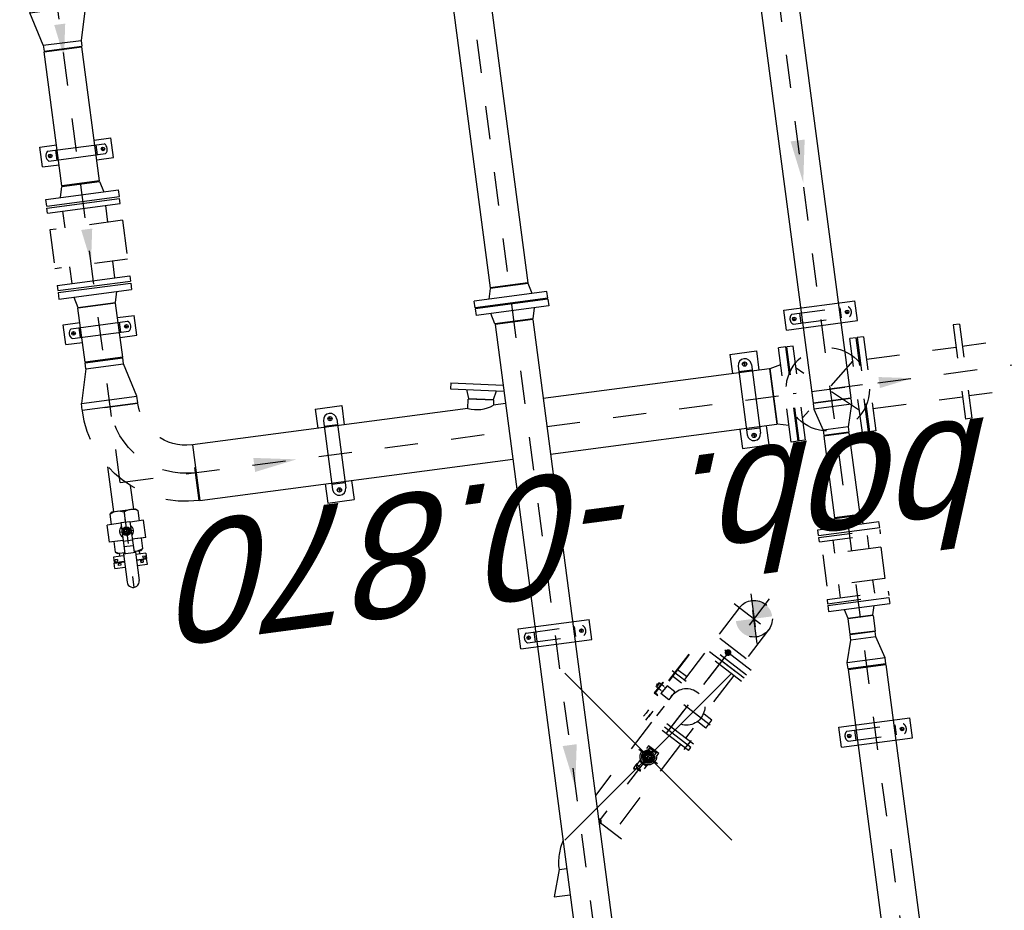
# Model space of a CAD drawing. Header units: metres. Extents: x 118052 to 118564, y 454784 to 455719.
# Tile 56 of 160: x 118252.69 to 118255.64, y 455253.77 to 455256.43. Entities that reach past the tile are written whole.
import ezdxf

# ---------------------------------------------------------------- set-up
doc = ezdxf.new("R2010")
doc.units = ezdxf.units.M
doc.header["$LTSCALE"] = 0.5
doc.header["$PDMODE"] = 3
doc.header["$PDSIZE"] = 0.25
for name, pattern in [('CENTER', [2, 1.25, -0.25, 0.25, -0.25]), ('HIDDEN', [0.375, 0.25, -0.125]), ('HIDDEN2', [4.7625, 3.175, -1.5875])]:
    doc.linetypes.add(name, pattern=pattern)
for name, color, linetype in [('0H', 6, 'CENTER'), ('0Hid', 6, 'HIDDEN'), ('0Hu1', 6, 'Continuous'), ('0Symbol', 6, 'Continuous'), ('C-035', 6, 'Continuous'), ('Koningsstal VIEUWPORT', 254, 'Continuous'), ('LBH-COLASIT', 6, 'HIDDEN2'), ('ME_N_D_EB00----hollandia~-_-----', 135, 'Continuous'), ('ZU_N_-_AL999---LL_pvc250_zgr34__18_^200~N_-----', 7, 'Continuous')]:
    doc.layers.add(name, color=color, linetype=linetype)
doc.styles.add('tcb_isocp', font='tcb_isocp.shx')

# ---------------------------------------------------------------- blocks, each defined once
blk = doc.blocks.new('Vof100')
for p, q in [((-57.15, 0), (57.15, 0)), ((57.15, 0), (65.5, -32)), ((-65.5, -32), (-57.15, 0)), ((-110, -32), (110, -32)), ((-110, -52), (-110, -32)), ((-110, -52), (110, -52)), ((110, -52), (110, -32))]:
    blk.add_line(p, q)
blk = doc.blocks.new('Vlf150')
for p, q in [((-142.5, 0), (142.5, 0)), ((-142.5, -20), (-142.5, 0)), ((142.5, -20), (142.5, 0)), ((-142.5, -20), (142.5, -20))]:
    blk.add_line(p, q)
blk = doc.blocks.new('Vof65')
for p, q in [((-45, -27), (-38.05, 0)), ((-38.05, 0), (38.05, 0)), ((38.05, 0), (45, -27)), ((-92.5, -27), (92.5, -27)), ((-92.5, -45), (-92.5, -27)), ((92.5, -45), (92.5, -27)), ((-92.5, -45), (92.5, -45))]:
    blk.add_line(p, q)
blk = doc.blocks.new('VC10065')
for p, q in [((0, 57.15), (0, -57.15)), ((0, 57.15), (18, 57.15)), ((18, 57.15), (18, -57.15)), ((18, 57.15), (84, 38.05)), ((84, 38.05), (84, -38.05)), ((84, 38.05), (100, 38.05)), ((100, 38.05), (100, -38.05)), ((0, -57.15), (18, -57.15)), ((18, -57.15), (84, -38.05)), ((84, -38.05), (100, -38.05))]:
    blk.add_line(p, q)
blk = doc.blocks.new('B10553164222092009_0000001')
at = {"color": 7, "linetype": 'Continuous'}
blk.add_point((0, 0), dxfattribs=at)
at = {"color": 7, "linetype": 'Continuous', "flags": 1}
blk.add_attdef('Code', (0, -1.2), '', height=1, dxfattribs=at)
blk = doc.blocks.new('B10553164222092009_0000000')
blk.add_blockref('B10553164222092009_0000001', (0, 0))
at = {"color": 7, "linetype": 'Continuous', "flags": 1}
for tag, p in [('Bezeichnung', (0, -2.4)), ('Code', (0, -3.6)), ('Material', (0, -4.8))]:
    blk.add_attdef(tag, p, '', height=1, dxfattribs=at)
blk = doc.blocks.new('M150600')
for p, q in [((-150, 142.5), (-150, -142.5)), ((-131, 142.5), (-150, 142.5)), ((-131, 142.5), (-131, -142.5)), ((140.5, 142.5), (140.5, -142.5)), ((159.5, 142.5), (140.5, 142.5)), ((159.5, 142.5), (159.5, -142.5)), ((431, 142.5), (431, -142.5)), ((450, 142.5), (431, 142.5)), ((450, 142.5), (450, -142.5)), ((-131, 75), (140.5, 75)), ((431, 75), (159.5, 75)), ((-131, -75), (140.5, -75)), ((431, -75), (159.5, -75)), ((-131, -142.5), (-150, -142.5)), ((159.5, -142.5), (140.5, -142.5)), ((450, -142.5), (431, -142.5))]:
    blk.add_line(p, q)
blk = doc.blocks.new('LD150ba')
for p, q in [((0, 142.5), (0, -142.5)), ((0, 142.5), (19, 142.5)), ((19, 142.5), (19, -142.5)), ((191, 142.5), (191, -142.5)), ((191, 142.5), (210, 142.5)), ((210, 142.5), (210, -142.5)), ((19, -75), (191, 75)), ((19, 75), (191, -75)), ((0, -142.5), (19, -142.5)), ((191, -142.5), (210, -142.5))]:
    blk.add_line(p, q)
at = {"color": 0, "linetype": 'ByBlock'}
blk.add_line((0, 0), (210, 0), dxfattribs=at)
blk.add_circle((105, 0), 125)
blk = doc.blocks.new('Vof150')
for p, q in [((-92, -33), (-84.15, 0)), ((-84.15, 0), (84.15, 0)), ((84.15, 0), (92, -33)), ((-142.5, -33), (142.5, -33)), ((-142.5, -55), (-142.5, -33)), ((-142.5, -55), (142.5, -55)), ((142.5, -55), (142.5, -33))]:
    blk.add_line(p, q)
blk = doc.blocks.new('B150')
for p, q in [((-84.1, 0), (84.2, 0)), ((228.5, -144.3), (228.5, -312.6))]:
    blk.add_line(p, q)
for radius in [312.6, 144.3]:
    blk.add_arc((228.5, 0), radius, 180, 270)
at = {"color": 0, "linetype": 'ByBlock'}
blk.add_arc((228.5, 0), 228.5, 180, 270, dxfattribs=at)
blk = doc.blocks.new('VC150100')
for p, q in [((0, -84.15), (0, 84.15)), ((0, 84.15), (20, 84.15)), ((20, -84.15), (20, 84.15)), ((20, 84.15), (122, 57.15)), ((122, -57.15), (122, 57.15)), ((122, 57.15), (140, 57.15)), ((140, -57.15), (140, 57.15)), ((122, -57.15), (20, -84.15)), ((122, -57.15), (140, -57.15)), ((0, -84.15), (20, -84.15))]:
    blk.add_line(p, q)
blk = doc.blocks.new('KK_DN50ba')
for p, q in [((-63.4, 35.6), (-57.8, 42)), ((-63.4, -35.6), (-63.4, 35.6)), ((-57.8, 42), (-26.4, 42)), ((25.6, 55.1), (-26.4, 55.1)), ((-26.4, 55.1), (-26.4, 14)), ((-26.4, 42), (-26.4, 14)), ((25.6, 55.1), (25.6, 14)), ((25.6, 48.4), (25.6, 14)), ((57.1, 42), (25.6, 42)), ((62.6, 35.6), (57.1, 42)), ((62.6, 14), (62.6, 35.6)), ((-57.8, 0), (-28.4, 0)), ((-28.4, 14), (65.4, 14)), ((-28.4, -14), (-28.4, 14)), ((27.7, -14), (27.7, 14)), ((44.3, -14), (44.3, 14)), ((65.4, 18.2), (151.4, 18.2)), ((65.4, -18.2), (65.4, 18.2)), ((-28.4, -14), (65.4, -14)), ((-26.4, -14), (-26.4, -42)), ((-26.4, -14), (-26.4, -55.1)), ((25.6, -14), (25.6, -48.4)), ((25.6, -14), (25.6, -55.1)), ((62.6, -35.6), (62.6, -14)), ((65.4, -18.2), (151.4, -18.2)), ((-57.8, -42), (-63.4, -35.6)), ((-26.4, -42), (-57.8, -42)), ((25.6, -55.1), (-26.4, -55.1)), ((25.6, -42), (57.1, -42)), ((57.1, -42), (62.6, -35.6))]:
    blk.add_line(p, q)
blk.add_lwpolyline([(-5.6, 9.1), (-10.9, 0), (-5.6, -9.1), (4.9, -9.1), (10.1, 0), (4.9, 9.1)], close=True)
for radius in [13.1, 8.27, 6.13]:
    blk.add_circle((-0.4, 0), radius)
for centre, radius, start, end in [((-21, 21), 42.3, 150.2533, 209.7467), ((20.3, 21), 42.3, 350.4908, 29.7467), ((-21, -21), 42.3, 150.2533, 209.7467), ((-0.4, 0), 21, 41.8103, 138.1897), ((-0.4, 0), 7, 168.4465, 99.6448), ((151.4, 0), 18.2, 270, 90), ((-0.4, 0), 21, 221.8103, 318.1897), ((20.3, -21), 42.3, 330.2533, 9.5092)]:
    blk.add_arc(centre, radius, start, end)
at = {"layer": '0H'}
for p, q in [((-0.4, -21), (-0.4, 21)), ((-63.4, 0), (169.6, 0))]:
    blk.add_line(p, q, dxfattribs=at)
blk = doc.blocks.new('slibverwerkingsgebouw')
at = {"layer": 'LBH-COLASIT'}
h = blk.add_hatch(color=256, dxfattribs=at)
h.paths.add_polyline_path([(2895.3, 924.5, 0.198912), (2856.4, 908.3), (2895.3, 869.5)])
h.paths.add_polyline_path([(2856.4, 908.3, 0.198912), (2840.3, 869.4), (2895.3, 869.5)])
h = blk.add_hatch(color=256, dxfattribs=at)
h.paths.add_polyline_path([(2934.3, 830.6, 0.198912), (2950.3, 869.5), (2895.3, 869.5)])
h.paths.add_polyline_path([(2895.4, 814.5, 0.198912), (2934.3, 830.6), (2895.3, 869.5)])
for p, q in [((3980.5, 2811.7), (4040.5, 2811.8)), ((3980.5, 2811.7), (3980.5, 2761.4)), ((4040.5, 2811.8), (4040.5, 2761.4)), ((4518.2, 2812.1), (4518.2, 2761.7)), ((4518.2, 2812.1), (4578.2, 2812.1)), ((4578.2, 2812.1), (4578.2, 2761.8)), ((3995.5, 2789.9), (3995.6, 2618.6)), ((4025.5, 2789.9), (4025.6, 2618.6)), ((4533.2, 2790.3), (4533.3, 2618.9)), ((4563.2, 2790.3), (4563.3, 2619)), ((3995.5, 2765.5), (4025.5, 2765.5)), ((4533.2, 2765.9), (4563.2, 2765.9)), ((3980.6, 2647.1), (3980.6, 2596.7)), ((3995.6, 2642.9), (4025.6, 2643)), ((4040.6, 2647.1), (4040.6, 2596.8)), ((4518.3, 2647.4), (4518.3, 2597.1)), ((4533.3, 2643.3), (4563.3, 2643.3)), ((4578.3, 2647.5), (4578.3, 2597.1)), ((3980.6, 2596.7), (4040.6, 2596.8)), ((4518.3, 2597.1), (4578.3, 2597.1)), ((3464.4, 2093.8), (3406, 2093.8)), ((3406, 2093.8), (3406.1, 2013.8)), ((3652.6, 2074), (3444.6, 2073.8)), ((3461.1, 2073.8), (3461.1, 2033.8)), ((3691, 2094), (3632.7, 2093.9)), ((3636, 2073.9), (3636.1, 2033.9)), ((3691, 2094), (3691.1, 2014)), ((3447.1, 2053.8), (3434.1, 2053.8)), ((3440.6, 2047.3), (3440.6, 2060.3)), ((3650.1, 2054), (3663.1, 2054)), ((3656.6, 2047.5), (3656.6, 2060.5)), ((3464.4, 2013.8), (3406.1, 2013.8)), ((3652.6, 2034), (3444.6, 2033.8)), ((3691.1, 2014), (3632.7, 2013.9)), ((2896.9, 1575.5), (2897.1, 1360.5)), ((2896.9, 1575.5), (2956.9, 1575.5)), ((2956.9, 1575.5), (2957.1, 1360.5)), ((2897.1, 1360.5), (2957.1, 1360.5)), ((3465.2, 837.9), (3406.9, 837.8)), ((3406.9, 837.8), (3407, 757.8)), ((3691.9, 838), (3633.5, 838)), ((3691.9, 838), (3692, 758)), ((3441.4, 791.4), (3441.4, 804.4)), ((3653.4, 818), (3445.4, 817.9)), ((3461.9, 817.9), (3462, 777.9)), ((3636.9, 818), (3636.9, 778)), ((3657.4, 791.5), (3657.4, 804.5)), ((3447.9, 797.9), (3434.9, 797.9)), ((3653.4, 778), (3445.4, 777.9)), ((3650.9, 798), (3663.9, 798)), ((3465.3, 757.9), (3407, 757.8)), ((3692, 758), (3633.6, 758)), ((2479.3, 659.2), (2479.4, 444.2)), ((2479.3, 659.2), (2539.3, 659.2)), ((2539.3, 659.2), (2539.4, 444.2)), ((3742.3, 660.1), (3742.5, 445.1)), ((3742.3, 660.1), (3802.3, 660.1)), ((3802.3, 660.1), (3802.5, 445.1)), ((2479.4, 444.2), (2539.4, 444.2)), ((3742.5, 445.1), (3802.5, 445.1))]:
    blk.add_line(p, q)
at = {"color": 0, "linetype": 'ByBlock'}
for p, q in [((4005, 2784.2), (4016, 2784.2)), ((4010.5, 2789.7), (4010.5, 2778.7)), ((4542.7, 2784.6), (4553.7, 2784.6)), ((4548.2, 2790.1), (4548.2, 2779.1)), ((4005.1, 2624.2), (4016.1, 2624.2)), ((4010.6, 2629.7), (4010.6, 2618.7)), ((4542.8, 2624.6), (4553.8, 2624.6)), ((4548.3, 2630.1), (4548.3, 2619.1)), ((2921.4, 1548), (2932.4, 1548)), ((2926.9, 1553.5), (2926.9, 1542.5)), ((2927, 1393.5), (2927.1, 1382.5)), ((2921.6, 1388), (2932.6, 1388)), ((2503.8, 631.7), (2514.8, 631.7)), ((2509.3, 637.2), (2509.3, 626.2)), ((3766.8, 632.6), (3777.8, 632.6)), ((3772.3, 638.1), (3772.3, 627.1)), ((2509.4, 477.2), (2509.4, 466.2)), ((3772.4, 478.1), (3772.4, 467.1)), ((2503.9, 471.7), (2514.9, 471.7)), ((3766.9, 472.6), (3777.9, 472.6))]:
    blk.add_line(p, q, dxfattribs=at)
for centre, radius in [((4010.5, 2784.2), 5.5), ((4548.2, 2784.6), 5.5), ((4010.6, 2624.2), 5.5), ((4548.3, 2624.6), 5.5), ((3440.6, 2053.8), 6.5), ((3656.6, 2054), 6.5), ((2926.9, 1548), 5.5), ((2927.1, 1388), 5.5), ((3441.4, 797.9), 6.5), ((3657.4, 798), 6.5), ((2509.3, 631.7), 5.5), ((3772.3, 632.6), 5.5), ((2509.4, 471.7), 5.5), ((3772.4, 472.6), 5.5)]:
    blk.add_circle(centre, radius)
for centre, radius, start, end in [((4010.5, 2778.2), 19, 37.9027, 142.1754), ((4548.2, 2778.6), 19, 37.9027, 142.1754), ((4010.6, 2630.2), 19, 217.9027, 322.1754), ((4548.3, 2630.6), 19, 217.9027, 322.1754), ((3444.6, 2053.8), 20, 90.0391, 270.0391), ((3652.6, 2054), 20, 270.0391, 90.0391), ((3445.4, 797.9), 20, 90.0391, 270.0391), ((3653.4, 798), 20, 270.0391, 90.0391)]:
    blk.add_arc(centre, radius, start, end)
at = {"layer": '0H'}
for p, q in [((3548.1, 2703.9), (5856, 2705.5)), ((3548.1, 2703.9), (3548.9, 1525.6)), ((5930, 1470), (499, 1466.3)), ((3549, 1411.3), (3550.2, -266.7)), ((652.1, 550.4), (5227.6, 553.6))]:
    blk.add_line(p, q, dxfattribs=at)
at = {"layer": '0Hid'}
for p, q in [((4328, 2814.5), (4210.1, 2814.4)), ((4210.2, 2594.4), (4210.1, 2814.4)), ((4328.2, 2594.5), (4328, 2814.5)), ((4159.5, 2769.3), (4210.1, 2769.3)), ((4378.6, 2769.4), (4328.1, 2769.4)), ((4159.6, 2639.4), (4210.2, 2639.4)), ((4328.2, 2594.5), (4210.2, 2594.4)), ((2911.9, 1553.6), (2912.1, 1382.3)), ((2941.9, 1553.7), (2942.1, 1382.3)), ((2912, 1529.3), (2942, 1529.3)), ((2912, 1406.7), (2942, 1406.7)), ((2494.3, 637.4), (2494.4, 466)), ((2524.3, 637.4), (2524.4, 466.1)), ((3058.8, 640.1), (2964.4, 640)), ((2964.5, 464), (2964.4, 640)), ((3058.9, 464.1), (3058.8, 640.1)), ((3757.3, 638.2), (3757.4, 466.9)), ((3787.3, 638.2), (3787.4, 466.9)), ((2494.3, 613), (2524.3, 613)), ((2923.9, 604), (2964.4, 604)), ((3099.2, 604.1), (3058.8, 604.1)), ((3757.3, 613.8), (3787.3, 613.9)), ((2494.4, 490.4), (2524.4, 490.4)), ((2924, 500), (2964.5, 500.1)), ((3099.3, 500.1), (3058.8, 500.1)), ((3757.4, 491.3), (3787.4, 491.3)), ((3058.9, 464.1), (2964.5, 464))]:
    blk.add_line(p, q, dxfattribs=at)
for centre, start, end in [((2926.9, 1542), 37.9027, 142.1754), ((2927, 1394), 217.9027, 322.1754), ((2509.3, 625.7), 37.9027, 142.1754), ((3772.3, 626.6), 37.9027, 142.1754), ((2509.4, 477.7), 217.9027, 322.1754), ((3772.4, 478.6), 217.9027, 322.1754)]:
    blk.add_arc(centre, 19, start, end, dxfattribs=at)
at = {"layer": '0Hu1'}
for p, q in [((3294.3, 2752.8), (3310.8, 2752.8)), ((3294.3, 2752.8), (3294.3, 2722)), ((3310.8, 2752.8), (3310.9, 2722)), ((3312.3, 2752.8), (3312.3, 2722)), ((3328.3, 2752.8), (3312.3, 2752.8)), ((3328.3, 2722), (3328.3, 2752.8)), ((3920.6, 2761.3), (4084.1, 2761.4)), ((3920.7, 2647), (3920.6, 2761.3)), ((4084.2, 2647.1), (4084.1, 2761.4)), ((4454.1, 2761.7), (4860.1, 2762)), ((4454.2, 2647.4), (4454.1, 2761.7)), ((4860.1, 2762), (4860.2, 2647.7)), ((3307.3, 2741.8), (3302.3, 2741.8)), ((3302.3, 2733.9), (3302.3, 2741.8)), ((3312.3, 2733.9), (3302.3, 2733.9)), ((3307.3, 2736.8), (3307.3, 2741.8)), ((3312.3, 2736.8), (3307.3, 2736.8)), ((3310.8, 2749.3), (3320, 2749.3)), ((3315.8, 2744.3), (3310.8, 2744.3)), ((3315.8, 2741.8), (3315.8, 2744.3)), ((3320, 2741.8), (3315.8, 2741.8)), ((3320, 2741.8), (3320, 2749.3)), ((3337.9, 2733.9), (3328.3, 2733.9)), ((3463.9, 2734), (3599.8, 2734.1)), ((3294.4, 2685.5), (3294.4, 2654.7)), ((3302.3, 2673.6), (3302.4, 2665.8)), ((3312.3, 2673.6), (3302.3, 2673.6)), ((3307.4, 2665.8), (3302.4, 2665.8)), ((3312.4, 2670.8), (3307.4, 2670.8)), ((3307.4, 2670.8), (3307.4, 2665.8)), ((3310.9, 2685.5), (3310.9, 2654.7)), ((3315.9, 2663.2), (3310.9, 2663.2)), ((3312.3, 2685.5), (3312.4, 2654.8)), ((3315.9, 2665.7), (3315.9, 2663.2)), ((3320.1, 2665.7), (3315.9, 2665.7)), ((3320.1, 2665.7), (3320.1, 2658.2)), ((3328.4, 2654.8), (3328.3, 2685.6)), ((3338, 2673.6), (3328.3, 2673.6)), ((3464, 2673.7), (3535, 2673.8)), ((3294.4, 2654.7), (3310.9, 2654.7)), ((3310.9, 2658.2), (3320.1, 2658.2)), ((3328.4, 2654.8), (3312.4, 2654.8)), ((3920.7, 2647), (4084.2, 2647.1)), ((4378.7, 2639.5), (4328.2, 2639.5)), ((4454.2, 2647.4), (4860.2, 2647.7)), ((3632.4, 2473.5), (3464.1, 2473.4)), ((3464.1, 2473.4), (3464.8, 1525.5)), ((3633, 1639.4), (3632.4, 2473.5)), ((3698.6, 1683.2), (3670.9, 1525.7)), ((3716.3, 1680.1), (3689.2, 1525.7)), ((3716.3, 1680.1), (3698.6, 1683.2)), ((3633, 1639.4), (3660.6, 1634.6)), ((3647.4, 1559.6), (3660.6, 1634.6)), ((3662.5, 1634.2), (3649.4, 1559.3)), ((3690.3, 1636.4), (3662.5, 1634.2)), ((3633.1, 1525.6), (3633.1, 1562.2)), ((3647.4, 1559.6), (3633.1, 1562.2)), ((3649.4, 1559.3), (3674.8, 1547.8)), ((3873, 1525.8), (1981, 1524.5)), ((3873, 1411.5), (3873, 1525.8)), ((5777.4, 1527.1), (3984, 1525.9)), ((3984, 1411.6), (3984, 1525.9)), ((3873, 1411.5), (1981, 1410.2)), ((3464.9, 1411.2), (3465.3, 725.4)), ((3633.6, 725.5), (3633.2, 1411.3)), ((5777.5, 1412.8), (3984, 1411.6)), ((3633.6, 725.5), (3465.3, 725.4)), ((3465.3, 723.4), (3633.6, 723.5)), ((3465.3, 723.4), (3633.6, 723.5)), ((2707.6, 609), (959.6, 607.8)), ((2707.6, 609), (2707.7, 494.7)), ((4963.1, 610.5), (3515.6, 609.5)), ((3515.6, 609.5), (3515.7, 495.2)), ((2811.6, 513.9), (2811.6, 590)), ((2858.6, 590), (2811.6, 590)), ((2858.6, 513.9), (2858.6, 590)), ((3411.6, 590.4), (3164.6, 590.2)), ((3164.6, 514.1), (3164.6, 590.2)), ((3411.6, 514.3), (3411.6, 590.4)), ((2858.6, 513.9), (2811.6, 513.9)), ((3411.6, 514.3), (3164.6, 514.1)), ((2707.7, 494.7), (959.7, 493.5)), ((4963.2, 496.2), (3515.7, 495.2))]:
    blk.add_line(p, q, dxfattribs=at)
blk.add_arc((3725.5, 1600.9), 100.2, 157.3648, 202.7155, dxfattribs=at)
at = {"layer": '0Symbol'}
for points in [[(4315.5, 2687.8), (4215.5, 2704.4), (4315.5, 2721.1)], [(4936.2, 2688.2), (4836.2, 2704.8), (4936.2, 2721.5)], [(3569.7, 2297.7), (3548.5, 2169.7), (3527.1, 2297.7)], [(2591.1, 1446.4), (2463.1, 1467.7), (2591, 1489.1)], [(4302.3, 531.6), (4174.2, 552.8), (4302.2, 574.3)], [(3533, 404.7), (3549.8, 304.7), (3566.4, 404.7)]]:
    blk.add_solid(points, dxfattribs=at)
at = {"layer": 'C-035'}
blk.add_line((2225.3, 1548), (2225.3, 1524.7), dxfattribs=at)
at = {"layer": 'LBH-COLASIT'}
for p, q in [((1961, 1572.8), (2145.3, 1573)), ((2145.3, 1573), (2145.3, 1524.6)), ((2225.3, 1548), (2145.3, 1573)), ((2225.3, 1548), (2225.3, 1524.7)), ((2549.4, 1137.2), (2275.8, 1410.4)), ((2290.4, 1349.8), (2350.9, 1410.5)), ((2948.7, 816.2), (2353.6, 1410.5)), ((2627.1, 1215.1), (2431.4, 1410.5)), ((2496.6, 1278.8), (2485.5, 1267.6)), ((2487.5, 1265.7), (2498.6, 1276.8)), ((2492.2, 1284.6), (2496.6, 1278.8)), ((2499.5, 1284.7), (2493.4, 1285.7)), ((2494.1, 1286.4), (2499.5, 1284.7)), ((2498.6, 1276.8), (2496.6, 1278.8)), ((2498.6, 1276.8), (2510.3, 1273.9)), ((2499.5, 1284.7), (2510.4, 1273.8)), ((2503, 1271.4), (2503.8, 1272)), ((2503.8, 1272), (2504.6, 1272.4)), ((2504.6, 1272.4), (2505.3, 1272.8)), ((2505.3, 1272.8), (2506.1, 1273.1)), ((2506.1, 1273.1), (2506.7, 1273.3)), ((2506.7, 1273.3), (2507.4, 1273.5)), ((2507.4, 1273.5), (2507.9, 1273.5)), ((2507.9, 1273.5), (2508.4, 1273.5)), ((2508.4, 1273.5), (2508.9, 1273.5)), ((2508.9, 1273.5), (2509.3, 1273.3)), ((2509.3, 1273.3), (2509.6, 1273.1)), ((2510.3, 1273.9), (2509.6, 1273.1)), ((2510.4, 1273.8), (2509.6, 1273)), ((2509.6, 1273.1), (2509.6, 1273.1)), ((2509.6, 1273.1), (2509.6, 1273.1)), ((2509.6, 1273.1), (2509.6, 1273.1)), ((2509.6, 1273.1), (2509.6, 1273.1)), ((2509.6, 1273.1), (2509.6, 1273.1)), ((2509.6, 1273.1), (2509.6, 1273.1)), ((2509.6, 1273.1), (2509.6, 1273.1)), ((2509.6, 1273.1), (2509.6, 1273.1)), ((2509.6, 1273.1), (2509.6, 1273.1)), ((2509.6, 1273.1), (2509.6, 1273.1)), ((2509.6, 1273.1), (2509.6, 1273.1)), ((2509.6, 1273.1), (2509.6, 1273.1)), ((2509.6, 1273.1), (2509.6, 1273.1)), ((2509.6, 1273.1), (2509.6, 1273.1)), ((2509.6, 1273.1), (2509.6, 1273.1)), ((2509.6, 1273.1), (2509.6, 1273.1)), ((2509.6, 1273.1), (2509.6, 1273.1)), ((2509.6, 1273.1), (2509.6, 1273.1)), ((2509.6, 1273.1), (2509.6, 1273.1)), ((2509.6, 1273.1), (2509.6, 1273.1)), ((2509.6, 1273.1), (2509.6, 1273.1)), ((2509.6, 1273.1), (2509.6, 1273.1)), ((2509.6, 1273.1), (2509.6, 1273.1)), ((2509.6, 1273.1), (2509.6, 1273.1)), ((2509.6, 1273.1), (2509.6, 1273.1)), ((2509.6, 1273.1), (2509.6, 1273.1)), ((2509.6, 1273.1), (2509.6, 1273.1)), ((2509.6, 1273.1), (2509.6, 1273.1)), ((2509.6, 1273.1), (2509.6, 1273.1)), ((2509.6, 1273.1), (2509.6, 1273.1)), ((2509.6, 1273.1), (2509.6, 1273.1)), ((2509.6, 1273.1), (2509.6, 1273)), ((2509.6, 1273), (2509.6, 1273)), ((2509.6, 1273), (2509.6, 1273)), ((2509.6, 1273), (2509.6, 1273)), ((2517, 1265.7), (2509.6, 1273)), ((2510.3, 1273.9), (2510.4, 1273.8)), ((2510.4, 1273.8), (2510.4, 1273.8)), ((2491.2, 1254.6), (2498.6, 1247.3)), ((2496.2, 1265.6), (2497, 1266.5)), ((2497, 1266.5), (2497.8, 1267.3)), ((2497.8, 1267.3), (2498.7, 1268.1)), ((2517, 1265.7), (2498.6, 1247.3)), ((2498.6, 1247.3), (2501.8, 1242.8)), ((2498.7, 1268.1), (2499.5, 1268.8)), ((2499.5, 1268.8), (2500.4, 1269.6)), ((2500.4, 1269.6), (2501.2, 1270.2)), ((2501.1, 1213.5), (2551.3, 1263.7)), ((2501.2, 1270.2), (2502.1, 1270.9)), ((2502.1, 1270.9), (2503, 1271.4)), ((2506.7, 1257.6), (2545.9, 1218.4)), ((2521.5, 1262.6), (2517, 1265.7)), ((2524, 1213.1), (2531.4, 1205.7)), ((2524.6, 1222.1), (2536.2, 1210.5)), ((2528.2, 1116), (2648.3, 1236.3)), ((2531.4, 1205.7), (2558.6, 1232.9)), ((2549.6, 1228.8), (2535.5, 1214.7)), ((2535.5, 1214.7), (2549.6, 1228.8)), ((2536.7, 1107.5), (2656.8, 1227.8)), ((2536.7, 1107.5), (2656.8, 1227.8)), ((2542.2, 1239.8), (2553.9, 1228.1)), ((2545.2, 1099.1), (2665.3, 1219.3)), ((2558.6, 1232.9), (2551.2, 1240.4)), ((2635.9, 1231), (2651.5, 1215.4)), ((2660, 1207), (2644.4, 1222.5)), ((2648.3, 1236.3), (2656.8, 1227.8)), ((2665.3, 1219.3), (2656.8, 1227.8)), ((2595.8, 1041.5), (2739.8, 1185.7)), ((2812.5, 1029.9), (2644.1, 1198.1)), ((2713.3, 1195.4), (2704.2, 1186.2)), ((2814.1, 1076.4), (2704.2, 1186.2)), ((2713.3, 1192.5), (2707, 1186.2)), ((2815.5, 1077.8), (2707, 1186.2)), ((2742.6, 1166.1), (2713.3, 1195.4)), ((2741.2, 1164.7), (2713.3, 1192.5)), ((2726.1, 1182.6), (2730.4, 1186.9)), ((2730.4, 1186.9), (2733.2, 1186.9)), ((2741, 1176.3), (2730.4, 1186.9)), ((2741, 1179.1), (2733.2, 1186.9)), ((2789.9, 974.8), (2588.9, 1175.5)), ((2687.6, 1154.7), (2708.8, 1175.9)), ((2708.8, 1133.5), (2687.6, 1154.7)), ((2730, 1154.7), (2708.8, 1175.9)), ((2708.8, 1133.5), (2730, 1154.7)), ((2714.1, 1170.6), (2716.9, 1173.4)), ((2718.3, 1174.8), (2724.7, 1181.2)), ((2724.7, 1160), (2727.6, 1162.8)), ((2729, 1164.2), (2735.3, 1170.6)), ((2736.7, 1172), (2741, 1176.3)), ((2741, 1176.3), (2741, 1179.1)), ((2742.6, 1166.1), (2741.2, 1164.7)), ((2533.5, 1128.4), (2549, 1112.8)), ((2731.8, 1110.5), (2755.9, 1134.6)), ((2735.2, 1096.2), (2772.3, 1133.3)), ((2773.5, 1116.9), (2755.9, 1134.6)), ((2528.2, 1116), (2536.7, 1107.5)), ((2557.5, 1104.4), (2542, 1119.9)), ((2734.8, 952.1), (2566.4, 1120.3)), ((2749.5, 1092.8), (2773.5, 1116.9)), ((2588.7, 1055.6), (2609.9, 1076.8)), ((2588.7, 1055.6), (2609.9, 1034.4)), ((2609.9, 1034.4), (2631.1, 1055.6)), ((2713.6, 930.9), (2833.7, 1051.2)), ((2722.1, 922.4), (2842.2, 1042.7)), ((2722.1, 922.4), (2842.2, 1042.7)), ((2730.5, 913.9), (2850.7, 1034.2)), ((2742.8, 898.1), (2878.8, 1034.3)), ((2743.3, 943.6), (2821, 1021.5)), ((2743.3, 943.6), (2821, 1021.5)), ((2934.2, 908.4), (2829.5, 1013)), ((2778.6, 908.3), (2856.4, 986.1)), ((2856.5, 830.6), (2751.7, 935.1)), ((2948.7, 922.9), (2842, 816.1)), ((2970.8, 869.5), (2819.9, 869.4)), ((2819.9, 869.4), (2970.8, 869.5))]:
    blk.add_line(p, q, dxfattribs=at)
at = {"layer": 'LBH-COLASIT', "const_width": 9.95}
blk.add_lwpolyline([(2347.4, 1410.5, 0.129225), (2348.7, 1408.2, 0.574172), (2357.1, 1410.5, 0.574172)], format="xyb", dxfattribs=at)
blk.add_lwpolyline([(2801.1, 956.5, 1), (2808.2, 963.6, 1)], format="xyb", close=True, dxfattribs=at)
at = {"layer": 'LBH-COLASIT'}
for centre, radius in [((2526.3, 1238), 25), ((2526.3, 1238), 20), ((2526.3, 1238), 16.9), ((2526.3, 1238), 13.6), ((2526.3, 1238), 10), ((2526.3, 1238), 7.75), ((2526.3, 1238), 7.5), ((2659.4, 1105.1), 55), ((2895.3, 869.5), 55), ((2895.3, 869.5), 55)]:
    blk.add_circle(centre, radius, dxfattribs=at)
blk.add_arc((2225.4, 1383), 165, 59.1803, 90.0391, dxfattribs=at)
at = {"layer": '0H', "color": 1, "linetype": 'CENTER', "xscale": -1, "rotation": 180.0390652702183}
blk.add_blockref('B150', (3548.3, 2475.4), dxfattribs=at)
at = {"layer": '0H', "color": 1, "linetype": 'CENTER'}
for name, p, rotation in [('Vof150', (3549.5, 723.4), 0.03906527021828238), ('Vof150', (3549.5, 723.4), 0.03906527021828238), ('LD150ba', (3549.7, 455.4), 90.03906185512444), ('M150600', (3549.8, 302.4), 270.0390618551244)]:
    blk.add_blockref(name, p, dxfattribs=dict(at, rotation=rotation))
at = {"layer": '0Hid', "yscale": 0.649122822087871}
for p, xscale, zscale, rotation in [((2911.6, 552), -0.6491228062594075, 0.6491228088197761, 90.03906360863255), ((3111.6, 552.1), 0.6491228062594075, 0.6491228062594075, 270.0390636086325)]:
    blk.add_blockref('Vlf150', p, dxfattribs=dict(at, xscale=xscale, zscale=zscale, rotation=rotation))
at = {"layer": '0Hu1', "xscale": -1}
for name, p, rotation in [('Vof100', (4086.1, 2704.3), 90.03906185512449), ('VC150100', (3778.6, 2704.1), 180.0390652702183), ('Vof100', (3982, 1468.7), 270.0390618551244), ('Vof65', (2860.6, 552), 90.03906185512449), ('VC10065', (2709.6, 551.8), 180.0390652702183)]:
    blk.add_blockref(name, p, dxfattribs=dict(at, rotation=rotation))
at = {"layer": '0Hu1', "yscale": 0.7719298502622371, "zscale": 0.7719298}
for p, xscale, rotation in [((4144.1, 2704.3), -0.7719298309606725, 90.03906922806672), ((4394.1, 2704.5), 0.7719298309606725, 270.0390692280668)]:
    blk.add_blockref('Vlf150', p, dxfattribs=dict(at, xscale=xscale, rotation=rotation))
at = {"layer": '0Hu1'}
for name, p, rotation in [('Vof100', (4452.1, 2704.5), 270.0390618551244), ('VC150100', (5002.1, 2704.9), 180.0390652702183), ('KK_DN50ba', (3400.6, 2703.8), 180.0390652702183), ('Vof100', (3875, 1468.6), 90.03906185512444), ('Vof65', (3162.6, 552.2), 270.0390618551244), ('VC10065', (3513.6, 552.4), 180.0390652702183)]:
    blk.add_blockref(name, p, dxfattribs=dict(at, rotation=rotation))
at = {"layer": 'LBH-COLASIT', "rotation": 45.03906481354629}
blk.add_blockref('B10553164222092009_0000000', (2526.3, 1238), dxfattribs=at)
blk = doc.blocks.new('Leidingen')
at = {"layer": 'ME_N_D_EB00----hollandia~-_-----'}
blk.add_blockref('slibverwerkingsgebouw', (-207895.7, -6715.7), dxfattribs=at)
at = {"layer": 'ZU_N_-_AL999---LL_pvc250_zgr34__18_^200~N_-----', "style": 'tcb_isocp', "oblique": 20.0002}
blk.add_text('bob. -0.870', height=360, rotation=90.0931, dxfattribs=at).set_placement((-204490, -6639.7))

msp = doc.modelspace()

# ---------------------------------------------------------------- block references
at = {"layer": 'Koningsstal VIEUWPORT', "color": 6, "xscale": 0.0009975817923, "yscale": 0.0009975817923, "zscale": 0.0009975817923, "rotation": 97.46987594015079}
msp.add_blockref('Leidingen', (118222.5204, 455456.6507), dxfattribs=at)

doc.saveas('drawing.dxf')
